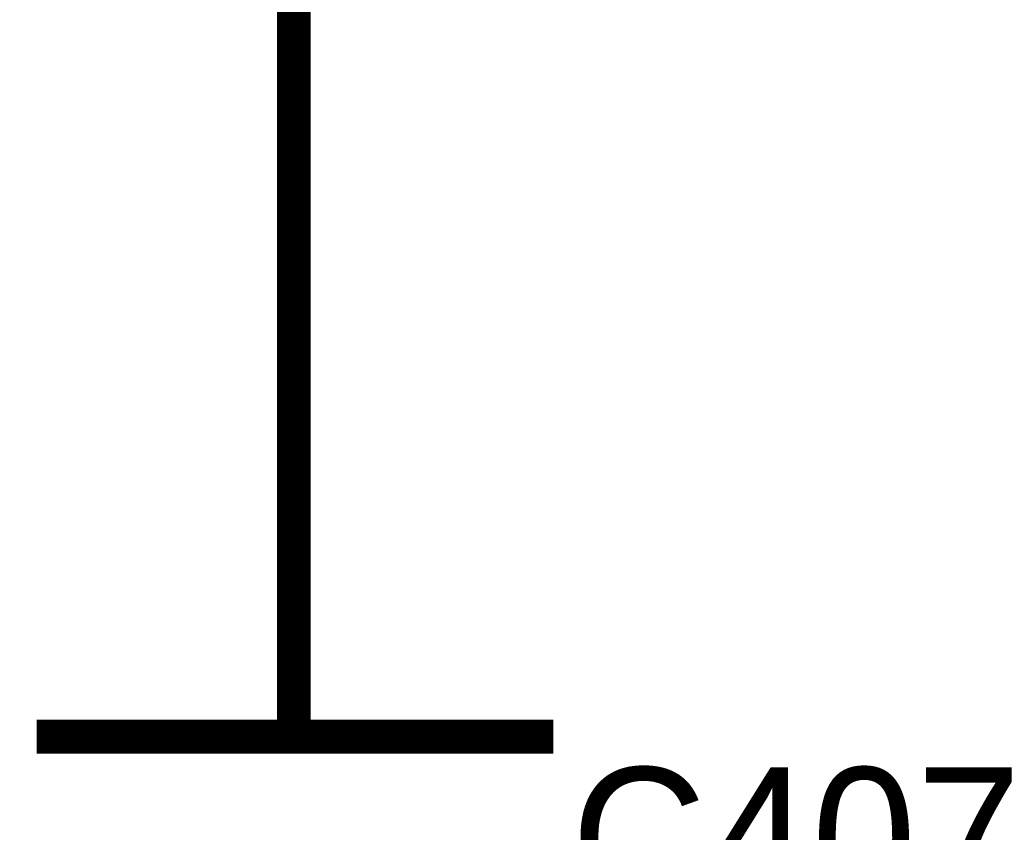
# Model space of a CAD drawing. Header units: inches. Extents: x 0 to 292, y 0 to 193.
# Tile 174 of 189: x 190.58 to 199.3, y 130.41 to 137.61. Entities that reach past the tile are written whole.
import ezdxf

# ---------------------------------------------------------------- set-up
doc = ezdxf.new("R2010")
doc.units = ezdxf.units.IN
doc.layers.add('Sheet', color=255, linetype='Continuous')

msp = doc.modelspace()

# ---------------------------------------------------------------- linework, layer by layer
at = {"layer": 'Sheet'}
for points in [[(193.0058, 134.2938, 0.2997, 0.2997, 0), (193.0058, 144.1563, 0.2997, 0.2997, 0)], [(193.0058, 131.7599, 0.2997, 0.2997, 0), (193.0058, 134.2938, 0.2997, 0.2997, 0)], [(193.0058, 131.7599, 0.2997, 0.2997, 0), (193.0058, 131.2532, 0.2997, 0.2997, 0)], [(190.7262, 131.2532, 0.2997, 0.2997, 0), (195.3049, 131.2532, 0.2997, 0.2997, 0)]]:
    msp.add_lwpolyline(points, format="xyseb", dxfattribs=at)

# ---------------------------------------------------------------- texts
msp.add_text('C407', height=1.24743, dxfattribs=at).set_placement((195.4607, 129.7329))

doc.saveas('drawing.dxf')
